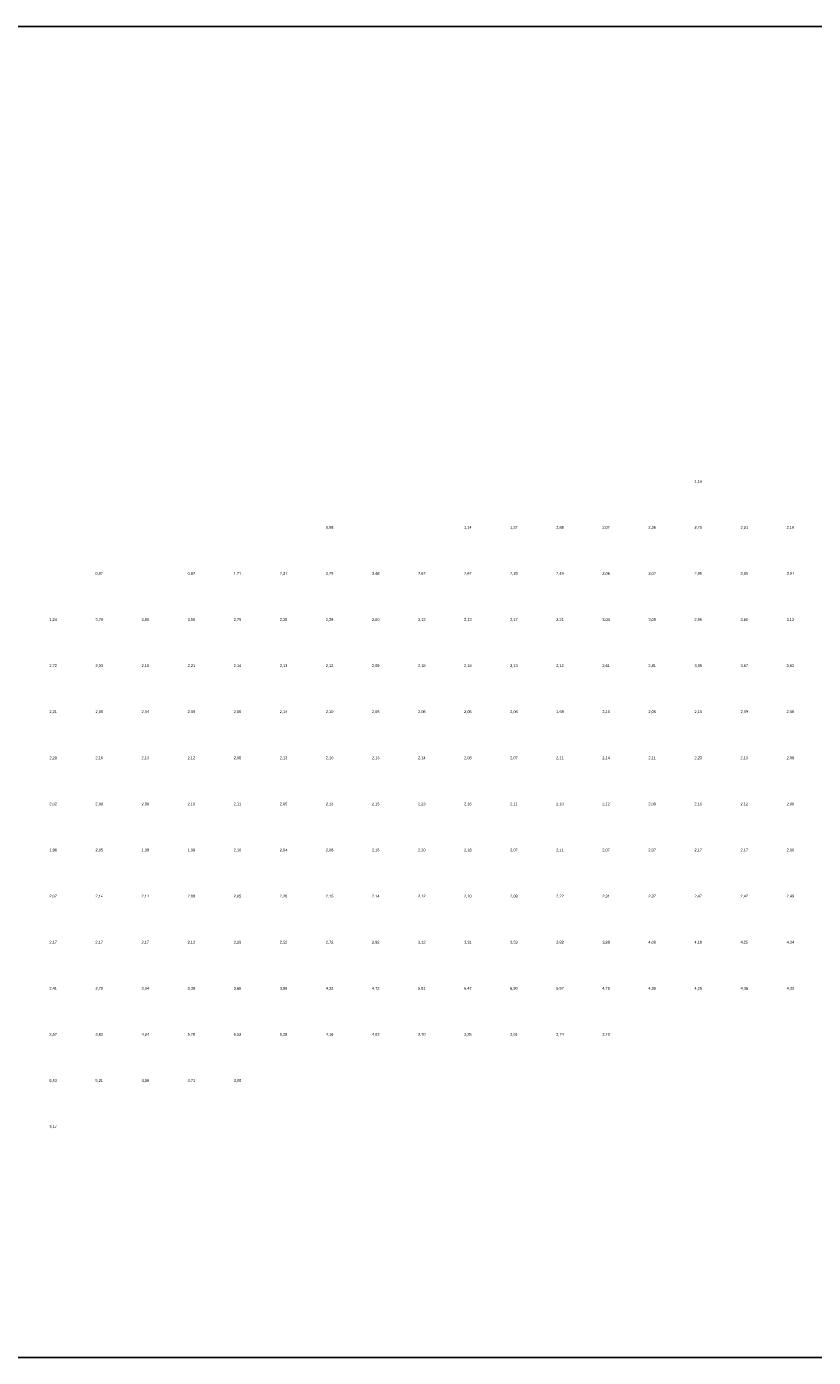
# Model space of a CAD drawing. Header units: metres. Extents: x 142558 to 144289, y 416662 to 417384.
# Tile 2 of 4: x 142998 to 143425, y 416662 to 417384. Entities that reach past the tile are written whole.
import ezdxf
from ezdxf.enums import TextEntityAlignment as Align

# ---------------------------------------------------------------- set-up
doc = ezdxf.new("R2010")
doc.units = ezdxf.units.M
doc.header["$MEASUREMENT"] = 0
doc.layers.add('beg_25Anno', color=252, linetype='Continuous')
doc.styles.add('Arial', font='arial.ttf')

msp = doc.modelspace()

# ---------------------------------------------------------------- linework, layer by layer
at = {"layer": 'Defpoints'}
msp.add_lwpolyline([(142557.58, 416662.34), (144285.74, 416662.34), (144285.74, 417384.1), (142557.58, 417384.1)], close=True, dxfattribs=at)

# ---------------------------------------------------------------- texts
at = {"layer": 'beg_25Anno', "style": 'Arial'}
for s, p in [('1,16', (143362.5, 417136.32)), ('0,98', (143162.5, 417111.32)), ('1,14', (143237.5, 417111.32)), ('1,37', (143262.5, 417111.32)), ('2,88', (143287.5, 417111.32)), ('2,07', (143312.5, 417111.32)), ('2,36', (143337.5, 417111.32)), ('2,70', (143362.5, 417111.32)), ('2,21', (143387.5, 417111.32)), ('2,16', (143412.5, 417111.32)), ('0,97', (143037.5, 417086.32)), ('0,82', (143087.5, 417086.32)), ('1,71', (143112.5, 417086.32)), ('2,31', (143137.5, 417086.32)), ('3,29', (143162.5, 417086.32)), ('3,48', (143187.5, 417086.32)), ('2,67', (143212.5, 417086.32)), ('2,67', (143237.5, 417086.32)), ('2,39', (143262.5, 417086.32)), ('2,49', (143287.5, 417086.32)), ('3,06', (143312.5, 417086.32)), ('3,02', (143337.5, 417086.32)), ('2,95', (143362.5, 417086.32)), ('3,05', (143387.5, 417086.32)), ('3,01', (143412.5, 417086.32)), ('1,24', (143012.5, 417061.32)), ('3,79', (143037.5, 417061.32)), ('3,80', (143062.5, 417061.32)), ('3,50', (143087.5, 417061.32)), ('2,79', (143112.5, 417061.32)), ('2,28', (143137.5, 417061.32)), ('2,29', (143162.5, 417061.32)), ('2,00', (143187.5, 417061.32)), ('2,12', (143212.5, 417061.32)), ('2,13', (143237.5, 417061.32)), ('2,17', (143262.5, 417061.32)), ('2,21', (143287.5, 417061.32)), ('3,04', (143312.5, 417061.32)), ('3,08', (143337.5, 417061.32)), ('2,96', (143362.5, 417061.32)), ('3,65', (143387.5, 417061.32)), ('3,12', (143412.5, 417061.32)), ('2,72', (143012.5, 417036.32)), ('2,33', (143037.5, 417036.32)), ('2,10', (143062.5, 417036.32)), ('2,21', (143087.5, 417036.32)), ('2,14', (143112.5, 417036.32)), ('2,13', (143137.5, 417036.32)), ('2,12', (143162.5, 417036.32)), ('2,09', (143187.5, 417036.32)), ('2,18', (143212.5, 417036.32)), ('2,19', (143237.5, 417036.32)), ('2,13', (143262.5, 417036.32)), ('2,12', (143287.5, 417036.32)), ('2,61', (143312.5, 417036.32)), ('2,81', (143337.5, 417036.32)), ('3,05', (143362.5, 417036.32)), ('3,67', (143387.5, 417036.32)), ('3,62', (143412.5, 417036.32)), ('2,21', (143012.5, 417011.32)), ('2,06', (143037.5, 417011.32)), ('2,04', (143062.5, 417011.32)), ('2,09', (143087.5, 417011.32)), ('2,05', (143112.5, 417011.32)), ('2,14', (143137.5, 417011.32)), ('2,10', (143162.5, 417011.32)), ('2,05', (143187.5, 417011.32)), ('2,08', (143212.5, 417011.32)), ('2,05', (143237.5, 417011.32)), ('2,06', (143262.5, 417011.32)), ('1,98', (143287.5, 417011.32)), ('2,10', (143312.5, 417011.32)), ('2,06', (143337.5, 417011.32)), ('2,10', (143362.5, 417011.32)), ('2,09', (143387.5, 417011.32)), ('2,05', (143412.5, 417011.32)), ('2,20', (143012.5, 416986.32)), ('2,16', (143037.5, 416986.32)), ('2,13', (143062.5, 416986.32)), ('2,12', (143087.5, 416986.32)), ('2,06', (143112.5, 416986.32)), ('2,13', (143137.5, 416986.32)), ('2,10', (143162.5, 416986.32)), ('2,13', (143187.5, 416986.32)), ('2,14', (143212.5, 416986.32)), ('2,08', (143237.5, 416986.32)), ('2,07', (143262.5, 416986.32)), ('2,11', (143287.5, 416986.32)), ('2,14', (143312.5, 416986.32)), ('2,11', (143337.5, 416986.32)), ('2,23', (143362.5, 416986.32)), ('2,13', (143387.5, 416986.32)), ('2,06', (143412.5, 416986.32)), ('2,02', (143012.5, 416961.32)), ('2,09', (143037.5, 416961.32)), ('2,09', (143062.5, 416961.32)), ('2,10', (143087.5, 416961.32)), ('2,11', (143112.5, 416961.32)), ('2,05', (143137.5, 416961.32)), ('2,13', (143162.5, 416961.32)), ('2,15', (143187.5, 416961.32)), ('2,23', (143212.5, 416961.32)), ('2,16', (143237.5, 416961.32)), ('2,11', (143262.5, 416961.32)), ('2,10', (143287.5, 416961.32)), ('2,12', (143312.5, 416961.32)), ('2,09', (143337.5, 416961.32)), ('2,16', (143362.5, 416961.32)), ('2,12', (143387.5, 416961.32)), ('2,00', (143412.5, 416961.32)), ('1,98', (143012.5, 416936.32)), ('2,05', (143037.5, 416936.32)), ('1,99', (143062.5, 416936.32)), ('1,99', (143087.5, 416936.32)), ('2,10', (143112.5, 416936.32)), ('2,04', (143137.5, 416936.32)), ('2,08', (143162.5, 416936.32)), ('2,15', (143187.5, 416936.32)), ('2,20', (143212.5, 416936.32)), ('2,18', (143237.5, 416936.32)), ('2,07', (143262.5, 416936.32)), ('2,11', (143287.5, 416936.32)), ('2,07', (143312.5, 416936.32)), ('2,07', (143337.5, 416936.32)), ('2,17', (143362.5, 416936.32)), ('2,17', (143387.5, 416936.32)), ('2,06', (143412.5, 416936.32)), ('2,07', (143012.5, 416911.32)), ('2,14', (143037.5, 416911.32)), ('2,11', (143062.5, 416911.32)), ('2,06', (143087.5, 416911.32)), ('2,05', (143112.5, 416911.32)), ('2,20', (143137.5, 416911.32)), ('2,15', (143162.5, 416911.32)), ('2,14', (143187.5, 416911.32)), ('2,12', (143212.5, 416911.32)), ('2,10', (143237.5, 416911.32)), ('2,08', (143262.5, 416911.32)), ('2,22', (143287.5, 416911.32)), ('2,31', (143312.5, 416911.32)), ('2,37', (143337.5, 416911.32)), ('2,47', (143362.5, 416911.32)), ('2,42', (143387.5, 416911.32)), ('2,49', (143412.5, 416911.32)), ('2,17', (143012.5, 416886.32)), ('2,17', (143037.5, 416886.32)), ('2,17', (143062.5, 416886.32)), ('2,12', (143087.5, 416886.32)), ('2,29', (143112.5, 416886.32)), ('2,52', (143137.5, 416886.32)), ('2,72', (143162.5, 416886.32)), ('2,92', (143187.5, 416886.32)), ('3,12', (143212.5, 416886.32)), ('3,31', (143237.5, 416886.32)), ('3,53', (143262.5, 416886.32)), ('3,82', (143287.5, 416886.32)), ('3,98', (143312.5, 416886.32)), ('4,08', (143337.5, 416886.32)), ('4,18', (143362.5, 416886.32)), ('4,25', (143387.5, 416886.32)), ('4,34', (143412.5, 416886.32)), ('2,41', (143012.5, 416861.32)), ('2,70', (143037.5, 416861.32)), ('3,04', (143062.5, 416861.32)), ('3,39', (143087.5, 416861.32)), ('3,68', (143112.5, 416861.32)), ('3,98', (143137.5, 416861.32)), ('4,32', (143162.5, 416861.32)), ('4,72', (143187.5, 416861.32)), ('5,81', (143212.5, 416861.32)), ('6,47', (143237.5, 416861.32)), ('6,30', (143262.5, 416861.32)), ('5,57', (143287.5, 416861.32)), ('4,78', (143312.5, 416861.32)), ('4,35', (143337.5, 416861.32)), ('4,25', (143362.5, 416861.32)), ('4,35', (143387.5, 416861.32)), ('4,33', (143412.5, 416861.32)), ('3,57', (143012.5, 416836.32)), ('3,82', (143037.5, 416836.32)), ('4,24', (143062.5, 416836.32)), ('5,78', (143087.5, 416836.32)), ('6,52', (143112.5, 416836.32)), ('5,28', (143137.5, 416836.32)), ('4,16', (143162.5, 416836.32)), ('4,02', (143187.5, 416836.32)), ('3,70', (143212.5, 416836.32)), ('3,35', (143237.5, 416836.32)), ('2,91', (143262.5, 416836.32)), ('2,74', (143287.5, 416836.32)), ('2,70', (143312.5, 416836.32)), ('6,53', (143012.5, 416811.32)), ('5,21', (143037.5, 416811.32)), ('4,08', (143062.5, 416811.32)), ('3,71', (143087.5, 416811.32)), ('3,00', (143112.5, 416811.32)), ('3,17', (143012.5, 416786.32))]:
    msp.add_text(s, height=1.503, dxfattribs=at).set_placement(p, align=Align.BOTTOM_CENTER)

doc.saveas('drawing.dxf')
